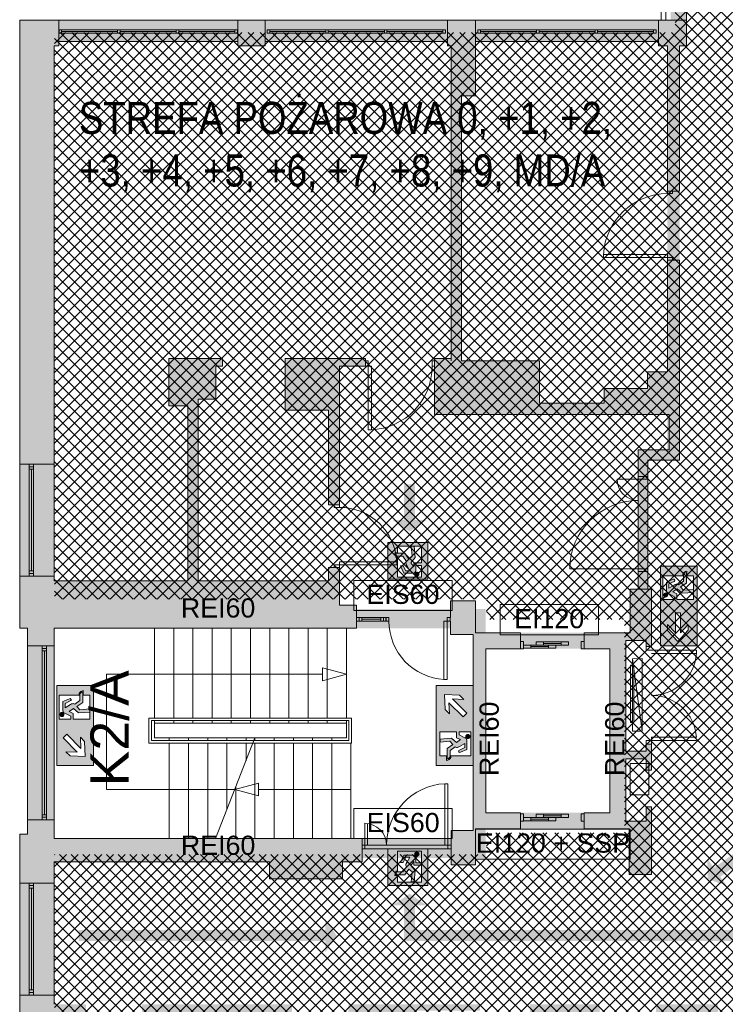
# Paper-space layout 'AP-05 STREFY POŻAROWE I EWAKUACJA - PIETRO 3' of a CAD drawing. Header units: millimetres. Extents: x 0 to 594, y 0 to 450.
# Tile 3 of 12: x 71 to 181, y 201 to 355. Entities that reach past the tile are written whole.
import ezdxf
from ezdxf.xclip import XClip

# ---------------------------------------------------------------- set-up
doc = ezdxf.new("R2010")
doc.units = ezdxf.units.MM
doc.header["$MEASUREMENT"] = 0
doc.header["$XCLIPFRAME"] = 0
for name, color, linetype, lineweight, true_color in [('A_ewakuacja_Nr_pióra__104', 7, 'Continuous', 5, 0x006532), ('A_podkład_Nr_pióra__254', 7, 'Continuous', 5, 0xfdfdfd), ('A_ppoż proj_Nr_pióra__104', 7, 'Continuous', 5, 0x006532), ('A_ppoż proj_Nr_pióra__71', 7, 'Continuous', 5, 0xcbfe65), ('A_ppoż proj_Nr_pióra__82', 7, 'Continuous', 5, 0x329800)]:
    doc.layers.add(name, color=color, linetype=linetype, lineweight=lineweight, true_color=true_color)
for name, color, linetype, lineweight in [('A_ewakuacja_Nr_pióra__4', 94, 'Continuous', 18), ('A_podkład_Nr_pióra__2', 8, 'Continuous', 13), ('A_ppoż proj_Nr_pióra__1', 7, 'Continuous', 20), ('A_ppoż proj_Nr_pióra__4', 94, 'Continuous', 18), ('A_ppoż proj_Nr_pióra__81', 2, 'Continuous', 5)]:
    doc.layers.add(name, color=color, linetype=linetype, lineweight=lineweight)
doc.layers.add('A_podrys', color=7, linetype='Continuous')
doc.styles.add('STYL_AUTOMATYCZNY_1', font='arial.ttf')
doc.styles.add('STYL_AUTOMATYCZNY_2', font='ARIALN.TTF')
doc.linetypes.add('BATTING', pattern='A,0,[1,AP-05 STREFY POŻAROWE I EWAKUACJA - PIETRO 31.Shx,S=4.001,R=0,X=0,Y=0],-4.001,0', length=4.001)

# ---------------------------------------------------------------- blocks, each defined once
blk = doc.blocks.new('Rysunek_1_1', base_point=(-1568.88, -183.16))
at = {"layer": 'A_ewakuacja_Nr_pióra__104', "linetype": 'Continuous', "lineweight": 0, "true_color": 0x004c26}
h = blk.add_hatch(color=118, dxfattribs=at)
h.paths.add_polyline_path([(134.54, 267.68), (134.54, 273.42), (128.3, 273.42), (128.3, 267.68)])
h.paths.add_polyline_path([(132.35, 270.23), (132.35, 269.63), (131.88, 270.26), (132.56, 271.06), (132.43, 272.83), (131.95, 272.83), (132.09, 271.28), (131.56, 270.83), (130.97, 271.74), (129.54, 271.74), (129.66, 271.27), (130.65, 271.27), (131.21, 270.48, 0.230447), (131.17, 269.99), (131.27, 269.81), (131.76, 268.97), (131.09, 268.97), (130.7, 269.79), (130.3, 269.79), (130.81, 268.64), (132.24, 268.64, 0.414214), (132.65, 269.05), (132.65, 269.85), (133.54, 269.85), (133.54, 268.03), (129.83, 268.03), (129.83, 271.15), (129.57, 271.15), (129.39, 271.81), (129.83, 271.81), (129.83, 272.86), (133.54, 272.86), (133.54, 270.23)], flags=0)
h = blk.add_hatch(color=118, dxfattribs=at)
h.paths.add_polyline_path([(176.68, 269.74), (170.94, 269.74), (170.94, 257.25), (176.68, 257.25)])
h.paths.add_polyline_path([(171.29, 264.5), (171.29, 268.21), (174.42, 268.21), (174.42, 268.48, -0.24241), (175.07, 268.95), (175.07, 268.21), (176.12, 268.21), (176.12, 264.5), (173.5, 264.5), (173.5, 265.39), (172.89, 265.69), (173.53, 266.16), (174.33, 265.48), (176.09, 265.61), (176.09, 266.09), (174.54, 265.95), (174.09, 266.48), (175, 267.07), (175, 268.73, 0.304489), (174.53, 268.38), (174.53, 267.39), (173.74, 266.83, 0.230447), (173.25, 266.87), (173.07, 266.77), (172.23, 266.29), (172.23, 266.95), (173.06, 267.34, 1.14772), (172.91, 267.67), (171.9, 267.23), (171.9, 265.8, 0.414214), (172.32, 265.39), (173.11, 264.94), (173.11, 264.5)], flags=0)
h.paths.add_polyline_path([(173.27, 262.45), (174.08, 262.45), (174.08, 259.32), (175.25, 260.61), (175.25, 259.7), (173.65, 257.95), (172.06, 259.69), (172.06, 260.62), (173.27, 259.32)], flags=0)
for points in [[(132.72, 268.17, 1), (132.93, 268.79, 1)], [(171.6, 265.51, 1), (171.89, 264.92, 1)], [(77.18, 246.82, 1), (77.47, 246.23, 1)], [(140.96, 242.8, 1), (140.67, 243.39, 1)], [(132.72, 225.02, 1), (132.93, 224.4, 1)]]:
    blk.add_hatch(color=118, dxfattribs=at).paths.add_polyline_path(points)
h = blk.add_hatch(color=118, dxfattribs=at)
h.paths.add_polyline_path([(82.26, 251.06), (76.52, 251.06), (76.52, 244.81), (82.26, 244.81)])
h.paths.add_polyline_path([(76.87, 245.81), (76.87, 249.53), (80, 249.53), (80, 249.79, -0.24241), (80.66, 250.26), (80.66, 249.53), (81.7, 249.53), (81.7, 245.81), (79.08, 245.81), (79.08, 246.7), (78.48, 247), (79.11, 247.47), (79.91, 246.79), (81.67, 246.92), (81.67, 247.41), (80.13, 247.26), (79.67, 247.79), (80.58, 248.39), (80.58, 250.04, 0.304489), (80.11, 249.69), (80.11, 248.7), (79.33, 248.15, 0.230447), (78.83, 248.19), (78.66, 248.08), (77.81, 247.6), (77.81, 248.26), (78.64, 248.65, 1.14772), (78.49, 248.98), (77.48, 248.54), (77.48, 247.11, 0.414214), (77.9, 246.7), (78.7, 246.25), (78.7, 245.81)], flags=0)
h = blk.add_hatch(color=118, dxfattribs=at)
h.paths.add_polyline_path([(135.88, 251.06), (135.88, 244.81), (141.62, 244.81), (141.62, 251.06)])
h.paths.add_polyline_path([(137.28, 247.29), (137.17, 249.66), (139.53, 249.55), (140.19, 248.89), (138.42, 248.96), (140.63, 246.75), (140.06, 246.18), (137.84, 248.38), (137.92, 246.65)], flags=0)
h = blk.add_hatch(color=118, dxfattribs=at)
h.paths.add_polyline_path([(82.26, 238.56), (82.26, 244.81), (76.52, 244.81), (76.52, 238.56)])
h.paths.add_polyline_path([(80.86, 242.33), (80.96, 239.96), (78.61, 240.07), (77.95, 240.72), (79.72, 240.66), (77.51, 242.87), (78.08, 243.44), (80.29, 241.23), (80.22, 242.97)], flags=0)
h = blk.add_hatch(color=118, dxfattribs=at)
h.paths.add_polyline_path([(135.88, 238.56), (141.62, 238.56), (141.62, 244.81), (135.88, 244.81)])
h.paths.add_polyline_path([(141.27, 243.81), (141.27, 240.09), (138.14, 240.09), (138.14, 239.83, -0.24241), (137.48, 239.35), (137.48, 240.09), (136.43, 240.09), (136.43, 243.8), (139.06, 243.8), (139.06, 242.91), (139.66, 242.61), (139.03, 242.15), (138.23, 242.83), (136.47, 242.7), (136.47, 242.21), (138.01, 242.35), (138.46, 241.83), (137.56, 241.23), (137.56, 239.58, 0.304489), (138.03, 239.93), (138.03, 240.92), (138.81, 241.47, 0.230447), (139.31, 241.43), (139.48, 241.53), (140.33, 242.02), (140.33, 241.36), (139.5, 240.97, 1.14772), (139.65, 240.63), (140.65, 241.08), (140.65, 242.51, 0.414214), (140.24, 242.92), (139.44, 243.36), (139.44, 243.81)], flags=0)
h = blk.add_hatch(color=118, dxfattribs=at)
h.paths.add_polyline_path([(134.54, 225.52), (128.3, 225.52), (128.3, 219.78), (134.54, 219.78)])
h.paths.add_polyline_path([(132.35, 222.96), (133.54, 222.96), (133.54, 220.33), (129.83, 220.33), (129.83, 221.38), (129.39, 221.38), (129.57, 222.04), (129.83, 222.04), (129.83, 225.17), (133.54, 225.17), (133.54, 223.34), (132.65, 223.34), (132.65, 224.14, 0.414214), (132.24, 224.55), (130.81, 224.55), (130.3, 223.4), (130.7, 223.4), (131.09, 224.23), (131.76, 224.23), (131.27, 223.38), (131.17, 223.21, 0.230447), (131.21, 222.71), (130.65, 221.93), (129.66, 221.93), (129.54, 221.46), (130.97, 221.46), (131.56, 222.36), (132.09, 221.91), (131.95, 220.37), (132.43, 220.37), (132.56, 222.13), (131.88, 222.93), (132.35, 223.56)], flags=0)
at = {"layer": 'A_podkład_Nr_pióra__254', "linetype": 'Continuous', "lineweight": 5, "true_color": 0xfdfdfd}
h = blk.add_hatch(color=7, dxfattribs=at)
h.paths.add_polyline_path([(70.72, 260.02), (71.92, 260.02), (71.92, 257.27), (71.92, 227.82), (70.72, 227.82), (70.72, 220.17), (70.72, 132.92), (532.82, 132.92), (539.12, 132.92), (539.12, 201.22), (539.12, 202.27), (539.12, 227.62), (537.92, 227.62), (537.92, 230.07), (537.92, 260.32), (539.12, 260.32), (539.12, 268.17), (539.12, 286.92), (539.12, 355.07), (532.82, 355.07), (504.82, 355.07), (500.42, 355.07), (401.82, 355.07), (372.92, 355.07), (368.32, 355.07), (273.62, 355.07), (269.82, 355.07), (269.42, 355.07), (241.02, 355.07), (236.32, 355.07), (196.02, 355.07), (196.02, 351.77), (203.72, 351.77), (203.72, 351.07), (204.02, 351.07), (204.02, 317.17), (204.02, 301.17), (204.02, 294.37), (204.02, 286.92), (228.52, 286.92), (248.12, 286.92), (284.32, 286.92), (295.62, 286.92), (313.62, 286.92), (335.72, 286.92), (339.42, 286.92), (350.22, 286.92), (361.52, 286.92), (371.62, 286.92), (416.62, 286.92), (427.92, 286.92), (436.12, 286.92), (445.52, 286.92), (456.82, 286.92), (456.82, 288.52), (456.82, 292.82), (456.02, 292.82), (456.02, 288.52), (445.52, 288.52), (445.52, 292.82), (437.72, 292.82), (437.72, 351.07), (438.92, 351.07), (438.92, 351.77), (467.52, 351.77), (467.52, 351.07), (467.82, 351.07), (467.82, 343.27), (468.82, 343.27), (468.82, 301.32), (467.82, 301.32), (467.82, 294.52), (468.82, 294.52), (468.82, 288.52), (467.62, 288.52), (467.62, 286.92), (471.42, 286.92), (471.42, 288.52), (470.62, 288.52), (470.62, 294.52), (471.62, 294.52), (471.62, 301.32), (470.62, 301.32), (470.62, 343.27), (471.62, 343.27), (471.62, 351.07), (471.92, 351.07), (471.92, 351.77), (500.42, 351.77), (500.42, 351.07), (501.82, 351.07), (501.82, 292.72), (493.32, 292.72), (493.32, 288.52), (482.82, 288.52), (482.82, 292.72), (482.02, 292.72), (482.02, 288.52), (482.02, 286.92), (493.32, 286.92), (503.52, 286.92), (520.82, 286.92), (520.82, 288.52), (511.72, 288.52), (511.72, 293.32), (503.52, 293.32), (503.52, 305.22), (511.12, 305.22), (515.82, 305.22), (515.82, 307.92), (514.72, 307.92), (514.72, 306.62), (511.12, 306.62), (511.12, 309.52), (503.52, 309.52), (503.52, 328.67), (507.12, 328.67), (519.12, 328.67), (519.12, 329.67), (507.12, 329.67), (507.12, 333.97), (503.52, 333.97), (503.52, 351.07), (504.82, 351.07), (504.82, 351.77), (532.82, 351.77), (532.82, 286.92), (533.72, 286.92), (533.72, 268.17), (533.72, 264.12), (501.52, 264.12), (501.52, 266.82), (486.22, 266.82), (486.22, 260.32), (501.52, 260.32), (533.72, 260.32), (533.72, 230.07), (533.72, 227.62), (500.82, 227.62), (486.32, 227.62), (486.32, 226.22), (486.12, 226.22), (486.12, 225.62), (486.32, 225.62), (486.32, 221.22), (500.82, 221.22), (500.82, 223.82), (533.72, 223.82), (533.72, 202.27), (533.72, 201.22), (532.82, 201.22), (532.82, 136.22), (504.72, 136.22), (504.72, 136.92), (503.62, 136.92), (503.62, 160.85), (506.67, 160.85), (506.67, 166.74), (503.62, 166.74), (503.62, 178.12), (513.62, 178.12), (514.92, 178.12), (514.96, 178.17), (522.02, 178.17), (522.02, 201.22), (521.17, 201.22), (521.17, 179.22), (515.82, 179.22), (513.62, 179.22), (513.62, 183.22), (503.62, 183.22), (503.62, 195.12), (503.62, 195.22), (510.37, 195.22), (510.37, 201.22), (503.62, 201.22), (493.72, 201.22), (482.42, 201.22), (482.42, 199.62), (482.42, 195.12), (483.22, 195.12), (483.22, 199.62), (493.72, 199.62), (493.72, 195.12), (501.92, 195.12), (501.92, 136.92), (500.12, 136.92), (500.12, 136.22), (471.62, 136.22), (471.62, 136.92), (471.62, 144.72), (470.42, 144.72), (470.42, 186.82), (471.62, 186.82), (471.62, 193.62), (470.32, 193.62), (470.32, 199.62), (471.62, 199.62), (471.62, 201.22), (467.92, 201.22), (467.92, 199.62), (468.62, 199.62), (468.62, 193.62), (467.82, 193.62), (467.82, 186.82), (468.72, 186.82), (468.72, 144.72), (467.82, 144.72), (467.82, 136.92), (467.52, 136.92), (467.52, 136.22), (439.02, 136.22), (439.02, 136.92), (437.72, 136.92), (437.72, 195.42), (445.82, 195.42), (445.82, 199.62), (456.32, 199.62), (456.32, 195.42), (457.12, 195.42), (457.12, 199.62), (457.12, 201.22), (445.82, 201.22), (437.72, 201.22), (427.62, 201.22), (416.32, 201.22), (416.32, 199.62), (416.32, 195.62), (417.12, 195.62), (417.12, 199.62), (427.62, 199.62), (427.62, 195.62), (436.02, 195.62), (436.02, 136.92), (434.52, 136.92), (434.52, 136.22), (406.02, 136.22), (406.02, 136.92), (405.62, 136.92), (405.62, 144.72), (404.62, 144.72), (404.62, 186.82), (405.62, 186.82), (405.62, 193.62), (404.62, 193.62), (404.62, 199.62), (405.52, 199.62), (405.52, 201.22), (401.82, 201.22), (401.82, 199.62), (403.02, 199.62), (403.02, 193.62), (401.82, 193.62), (401.82, 186.82), (403.02, 186.82), (403.02, 175.62), (401.82, 175.62), (401.82, 174.52), (403.02, 174.52), (403.02, 144.72), (401.82, 144.72), (401.82, 136.92), (401.42, 136.92), (401.42, 136.22), (373.02, 136.22), (373.02, 136.92), (371.42, 136.92), (371.42, 174.52), (379.72, 174.52), (379.72, 175.62), (371.42, 175.62), (371.42, 194.82), (389.82, 194.82), (389.82, 175.62), (389.52, 175.62), (389.52, 174.52), (391.02, 174.52), (391.02, 175.62), (391.02, 194.82), (391.02, 201.22), (371.42, 201.22), (362.12, 201.22), (350.82, 201.22), (350.82, 199.62), (350.82, 195.32), (351.62, 195.32), (351.62, 199.62), (362.12, 199.62), (362.12, 195.32), (369.82, 195.32), (369.82, 136.92), (368.72, 136.92), (368.72, 136.22), (340.22, 136.22), (340.22, 136.92), (339.82, 136.92), (339.82, 144.72), (339.32, 144.72), (339.32, 186.82), (339.82, 186.82), (339.82, 193.62), (338.72, 193.62), (338.72, 199.62), (340.02, 199.62), (340.02, 201.22), (336.02, 201.22), (336.02, 199.62), (336.92, 199.62), (336.92, 193.62), (335.92, 193.62), (335.92, 186.82), (336.42, 186.82), (336.42, 144.72), (335.92, 144.72), (335.92, 136.92), (335.62, 136.92), (335.62, 136.22), (307.12, 136.22), (307.12, 136.92), (305.92, 136.92), (305.92, 195.12), (313.92, 195.12), (313.92, 199.62), (324.42, 199.62), (324.42, 195.12), (325.22, 195.12), (325.22, 199.62), (325.22, 201.22), (313.92, 201.22), (295.42, 201.22), (284.12, 201.22), (284.12, 199.62), (284.12, 195.12), (284.92, 195.12), (284.92, 199.62), (295.42, 199.62), (295.42, 195.12), (304.12, 195.12), (304.12, 136.92), (302.72, 136.92), (302.72, 136.22), (274.22, 136.22), (274.22, 136.92), (273.62, 136.92), (273.62, 144.72), (273.12, 144.72), (273.12, 186.82), (273.62, 186.82), (273.62, 193.62), (273.12, 193.62), (273.12, 199.62), (273.32, 199.62), (273.32, 201.22), (269.82, 201.22), (269.82, 199.62), (270.22, 199.62), (270.22, 193.62), (269.82, 193.62), (269.82, 186.82), (270.22, 186.82), (270.22, 144.72), (269.82, 144.72), (269.82, 136.92), (269.82, 136.22), (241.32, 136.22), (241.32, 136.92), (240.22, 136.92), (240.22, 195.42), (247.72, 195.42), (247.72, 199.62), (258.22, 199.62), (258.22, 195.42), (259.02, 195.42), (259.02, 199.62), (259.02, 201.22), (247.72, 201.22), (236.42, 201.22), (236.42, 195.42), (238.62, 195.42), (238.62, 136.92), (236.62, 136.92), (236.62, 136.22), (207.92, 136.22), (207.92, 136.92), (207.82, 136.92), (207.82, 144.72), (205.52, 144.72), (205.52, 186.82), (207.92, 186.82), (207.92, 195.42), (216.82, 195.42), (216.82, 201.22), (216.32, 201.22), (215.72, 201.22), (201.17, 201.22), (188.72, 201.22), (188.72, 199.62), (188.72, 194.41), (189.82, 194.41), (189.82, 199.62), (201.17, 199.62), (201.17, 195.42), (203.92, 195.42), (203.92, 186.82), (203.92, 182.22), (189.82, 182.22), (189.82, 186.61), (188.72, 186.61), (188.72, 182.22), (188.72, 181.12), (203.92, 181.12), (203.92, 144.72), (203.92, 136.92), (203.62, 136.92), (203.62, 136.22), (175.32, 136.22), (175.32, 136.92), (174.12, 136.92), (174.12, 181.12), (179.92, 181.12), (179.92, 182.22), (174.12, 182.22), (174.12, 199.62), (179.92, 199.62), (179.92, 201.22), (170.22, 201.22), (170.22, 199.62), (172.42, 199.62), (172.42, 136.92), (170.92, 136.92), (170.92, 136.22), (142.32, 136.22), (142.32, 136.92), (142.02, 136.92), (142.02, 144.72), (141.02, 144.72), (141.02, 181.52), (149.22, 181.52), (149.22, 178.22), (161.32, 178.22), (161.32, 195.42), (161.32, 199.62), (161.42, 199.62), (161.42, 201.22), (161.32, 201.22), (150.52, 201.22), (150.52, 195.42), (159.72, 195.42), (159.72, 183.12), (149.22, 183.12), (141.02, 183.12), (141.02, 183.92), (141.02, 186.82), (141.92, 186.82), (141.92, 193.62), (138.12, 193.62), (138.12, 190.62), (128.22, 190.62), (128.22, 196.22), (128.22, 196.92), (132.52, 196.92), (132.52, 200.22), (142.72, 200.22), (142.72, 201.22), (132.52, 201.22), (128.22, 201.22), (122.12, 201.22), (122.12, 196.22), (127.02, 196.22), (127.02, 190.62), (122.12, 190.62), (122.12, 183.92), (138.12, 183.92), (139.22, 183.92), (139.22, 144.72), (138.22, 144.72), (138.22, 136.92), (137.92, 136.92), (137.92, 136.22), (109.42, 136.22), (109.42, 136.92), (105.02, 136.92), (105.02, 136.22), (76.12, 136.22), (76.12, 165.42), (101.62, 165.42), (101.62, 195.52), (106.62, 195.52), (106.62, 199.62), (113.32, 199.62), (113.32, 201.22), (106.62, 201.22), (95.62, 201.22), (89.87, 201.22), (89.87, 199.62), (95.62, 199.62), (95.62, 195.52), (100.02, 195.52), (100.02, 166.62), (76.12, 166.62), (76.12, 199.62), (81.07, 199.62), (81.07, 201.22), (76.12, 201.22), (76.12, 220.17), (76.12, 223.52), (109.81, 223.52), (109.81, 220.82), (121.21, 220.82), (121.21, 223.52), (124.3, 223.52), (124.3, 227.12), (121.21, 227.12), (109.81, 227.12), (76.12, 227.12), (76.12, 227.82), (76.12, 257.27), (76.12, 260.02), (120.72, 260.02), (123.42, 260.02), (123.42, 263.62), (120.72, 263.62), (120.72, 267.42), (120.72, 269.52), (119.02, 269.52), (119.02, 267.42), (98.62, 267.42), (98.62, 294.82), (98.62, 295.82), (101.42, 295.82), (101.42, 301.02), (102.42, 301.02), (102.42, 302.22), (101.42, 302.22), (98.62, 302.22), (94.02, 302.22), (94.02, 294.82), (97.02, 294.82), (97.02, 267.42), (76.12, 267.42), (76.12, 285.67), (76.12, 351.07), (76.82, 351.07), (76.82, 351.77), (104.82, 351.77), (104.82, 351.07), (109.12, 351.07), (109.12, 351.77), (137.62, 351.77), (137.62, 351.07), (138.22, 351.07), (138.22, 343.27), (138.22, 302.22), (135.62, 302.22), (135.62, 293.42), (138.22, 293.42), (152.02, 293.42), (162.12, 293.42), (168.92, 293.42), (172.32, 293.42), (172.32, 287.92), (168.97, 287.92), (168.97, 286.32), (173.92, 286.32), (173.92, 293.42), (173.92, 317.57), (172.02, 317.57), (172.02, 300.12), (168.92, 300.12), (168.92, 297.52), (162.12, 297.52), (162.12, 295.22), (152.02, 295.22), (152.02, 301.82), (139.82, 301.82), (139.82, 343.27), (142.02, 343.27), (142.02, 351.77), (170.62, 351.77), (170.62, 351.07), (172.02, 351.07), (172.02, 328.37), (173.92, 328.37), (173.92, 351.07), (175.02, 351.07), (175.02, 355.07), (175.02, 356.17), (175.02, 357.77), (175.02, 364.12), (175.02, 368.36), (175.02, 382.62), (175.02, 383.07), (175.02, 383.87), (175.02, 389.62), (175.02, 396.67), (173.77, 396.67), (172.52, 396.67), (172.52, 390.87), (144.52, 390.87), (144.52, 413.87), (169.02, 413.87), (172.52, 413.87), (172.52, 412.37), (172.52, 411.57), (172.62, 411.57), (172.62, 410.47), (173.12, 410.47), (173.77, 410.47), (175.02, 410.47), (175.02, 412.37), (175.02, 415.12), (175.02, 418.17), (175.02, 419.77), (173.77, 419.77), (173.12, 419.77), (172.62, 419.77), (172.62, 418.97), (173.12, 418.97), (173.12, 418.17), (172.52, 418.17), (172.52, 416.37), (169.02, 416.37), (144.52, 416.37), (144.52, 439.37), (168.62, 439.37), (172.22, 439.37), (172.62, 439.37), (172.62, 433.57), (173.12, 433.57), (173.77, 433.57), (175.02, 433.57), (175.02, 439.37), (175.02, 440.62), (175.02, 441.87), (175.02, 443.37), (173.77, 443.37), (173.12, 443.37), (173.12, 442.57), (172.62, 442.57), (172.52, 442.57), (172.52, 441.87), (172.22, 441.87), (168.62, 441.87), (143.27, 441.87), (142.02, 441.87), (142.02, 440.62), (142.02, 415.12), (142.02, 389.62), (142.02, 382.62), (142.02, 381.37), (143.27, 381.37), (169.02, 381.37), (172.52, 381.37), (172.52, 372.08), (172.52, 368.36), (172.52, 364.12), (172.52, 356.17), (172.52, 355.07), (170.62, 355.07), (76.82, 355.07), (70.72, 355.07), (70.72, 285.67)])
h.paths.add_polyline_path([(144.52, 388.37), (172.52, 388.37), (172.52, 383.87), (169.02, 383.87), (144.52, 383.87)], flags=0)
h.paths.add_polyline_path([(228.52, 288.52), (206.02, 288.52), (206.02, 294.37), (208.02, 294.37), (208.02, 301.17), (208.02, 309.57), (238.62, 309.57), (238.62, 293.02), (228.52, 293.02)], flags=0)
h.paths.add_polyline_path([(208.02, 351.77), (236.32, 351.77), (236.32, 351.07), (241.02, 351.07), (241.02, 351.77), (269.42, 351.77), (269.42, 351.07), (269.82, 351.07), (269.82, 343.27), (270.52, 343.27), (270.52, 311.27), (267.52, 311.27), (261.52, 311.27), (254.32, 311.27), (254.32, 309.57), (257.12, 309.57), (257.12, 300.52), (258.32, 300.52), (258.32, 309.57), (261.52, 309.57), (267.52, 309.57), (270.52, 309.57), (270.52, 301.32), (269.82, 301.32), (269.82, 294.52), (270.82, 294.52), (270.82, 288.52), (258.32, 288.52), (258.32, 290.52), (257.12, 290.52), (257.12, 288.52), (248.12, 288.52), (248.12, 293.02), (240.22, 293.02), (240.22, 309.57), (244.32, 309.57), (244.32, 311.27), (208.02, 311.27), (208.02, 317.17), (208.02, 351.07)], flags=0)
h.paths.add_polyline_path([(272.62, 288.52), (272.62, 294.52), (273.62, 294.52), (273.62, 301.32), (273.22, 301.32), (273.22, 343.27), (273.62, 343.27), (273.62, 351.07), (273.92, 351.07), (273.92, 351.77), (302.82, 351.77), (302.82, 351.07), (304.32, 351.07), (304.32, 293.02), (295.62, 293.02), (295.62, 288.52), (285.12, 288.52), (285.12, 293.02), (284.32, 293.02), (284.32, 288.52)], flags=0)
h.paths.add_polyline_path([(306.12, 293.02), (306.12, 351.07), (307.32, 351.07), (307.32, 351.77), (335.82, 351.77), (335.82, 351.07), (335.82, 343.27), (336.32, 343.27), (336.32, 301.32), (335.82, 301.32), (335.82, 294.52), (337.01, 294.52), (337.01, 288.52), (335.72, 288.52), (324.92, 288.52), (324.92, 293.02), (324.12, 293.02), (324.12, 288.52), (313.62, 288.52), (313.62, 293.02)], flags=0)
h.paths.add_polyline_path([(338.71, 288.52), (338.71, 294.52), (339.62, 294.52), (339.62, 301.32), (339.12, 301.32), (339.12, 343.27), (339.62, 343.27), (339.62, 351.07), (340.12, 351.07), (340.12, 351.77), (368.32, 351.77), (368.32, 351.07), (369.92, 351.07), (369.92, 337.77), (369.92, 293.02), (361.52, 293.02), (361.52, 288.52), (351.02, 288.52), (351.02, 293.02), (350.22, 293.02), (350.22, 288.52), (339.42, 288.52)], flags=0)
h.paths.add_polyline_path([(401.82, 288.52), (371.62, 288.52), (371.62, 337.77), (372.92, 337.77), (372.92, 339.77), (400.97, 339.77), (401.82, 339.77), (401.82, 339.37), (401.82, 301.32), (401.82, 294.52)], flags=0)
h.paths.add_polyline_path([(405.82, 301.32), (403.62, 301.32), (403.62, 339.37), (405.82, 339.37), (405.82, 351.07), (406.52, 351.07), (406.52, 351.77), (435.22, 351.77), (435.22, 351.07), (436.12, 351.07), (436.12, 292.82), (436.12, 292.42), (427.92, 292.42), (427.92, 288.52), (417.42, 288.52), (417.42, 292.42), (416.62, 292.42), (416.62, 288.52), (403.62, 288.52), (403.62, 294.52), (405.82, 294.52)], flags=0)
for points in [[(112.22, 294.12), (119.02, 294.12), (119.02, 279.32), (120.72, 279.32), (120.72, 301.02), (124.82, 301.02), (124.82, 302.22), (120.72, 302.22), (112.22, 302.22)], [(159.02, 259.32), (159.02, 256.82), (163.02, 256.82), (163.02, 231.17), (159.02, 231.17), (159.02, 228.67), (165.52, 228.67), (166.02, 228.67), (166.02, 221.52), (169.52, 221.52), (169.52, 229.87), (169.52, 232.12), (168.72, 232.12), (168.72, 229.87), (165.52, 229.87), (165.52, 239.62), (168.72, 239.62), (168.72, 237.82), (169.52, 237.82), (169.52, 241.87), (168.72, 241.87), (168.72, 240.82), (165.52, 240.82), (165.52, 258.12), (168.72, 258.12), (168.72, 257.17), (169.52, 257.17), (169.52, 258.12), (169.52, 266.12), (166.22, 266.12), (166.22, 259.32), (165.52, 259.32)], [(138.12, 261.72), (138.07, 261.72), (138.07, 261.12), (138.12, 261.12), (138.12, 259.02), (141.62, 259.02), (141.62, 256.82), (141.62, 228.67), (141.62, 228.42), (138.22, 228.42), (138.22, 226.12), (138.2, 226.12), (138.2, 225.52), (138.22, 225.52), (138.22, 223.02), (142.02, 223.02), (142.02, 228.42), (142.02, 228.67), (149.02, 228.67), (149.02, 231.17), (143.62, 231.17), (143.62, 256.82), (143.62, 259.32), (142.02, 259.32), (142.02, 264.32), (138.12, 264.32)], [(149.02, 256.82), (149.02, 259.32), (143.62, 259.32), (143.62, 256.82)]]:
    blk.add_hatch(color=7, dxfattribs=at).paths.add_polyline_path(points)
at = {"layer": 'A_ppoż proj_Nr_pióra__104', "linetype": 'Continuous', "lineweight": 5, "true_color": 0x006532}
for points in [[(129.08, 276.92), (131.7, 275.11), (134.32, 276.92), (132.55, 276.92), (132.55, 280.82), (132.55, 282.52), (130.85, 282.52), (130.85, 280.82), (130.85, 276.92)], [(190.31, 228.38), (189.32, 229.76), (179.29, 222.55), (178.26, 223.99), (178.32, 220.81), (181.32, 219.74), (180.29, 221.17)], [(129.08, 216.72), (130.85, 216.72), (130.85, 212.82), (130.85, 211.12), (182.87, 211.12), (182.87, 212.82), (132.55, 212.82), (132.55, 216.72), (134.32, 216.72), (131.7, 218.52)], [(79.95, 211.12), (118.51, 211.12), (118.51, 209.35), (120.31, 211.97), (118.51, 214.58), (118.51, 212.82), (79.95, 212.82)], [(180.02, 211.12), (198.32, 211.12), (198.32, 209.35), (200.13, 211.97), (198.32, 214.58), (198.32, 212.82), (180.02, 212.82)]]:
    blk.add_hatch(color=128, dxfattribs=at).paths.add_polyline_path(points)
at = {"layer": 'A_ppoż proj_Nr_pióra__4', "linetype": 'Continuous', "lineweight": 0, "true_color": 0x002000}
for points in [[(70.72, 260.02), (143.62, 260.02), (143.62, 263.02), (70.72, 263.02)], [(141.62, 260.02), (141.62, 224.12), (143.62, 224.12), (143.62, 260.02)], [(143.62, 259.32), (143.62, 256.82), (163.02, 256.82), (163.02, 259.32)], [(163.02, 228.67), (165.52, 228.67), (165.52, 259.32), (163.02, 259.32)], [(143.62, 228.67), (163.02, 228.67), (163.02, 231.17), (143.62, 231.17)], [(70.72, 224.12), (141.62, 224.12), (141.62, 227.12), (70.72, 227.12)]]:
    blk.add_hatch(color=98, dxfattribs=at).paths.add_polyline_path(points)
at = {"layer": 'A_ppoż proj_Nr_pióra__71', "linetype": 'Continuous', "lineweight": 5, "true_color": 0xcbfe65}
h = blk.add_hatch(dxfattribs=at)
h.set_pattern_fill('bloczki_betonowe_0001', color=71, style=0, pattern_type=2)
h.set_pattern_definition([(45, (-1568.8778, -183.1554), (-0.9192388, 0.9192388), []), (135, (-1568.8778, -183.1554), (0.9192388, 0.9192388), [])])
h.paths.add_polyline_path([(76.18, 224.62), (76.18, 136.19), (204.68, 136.19), (204.68, 201.22), (215.42, 201.22), (215.42, 264.97), (204.02, 264.97), (204.02, 355.07), (209.77, 355.07), (209.77, 439.37), (173.23, 439.37), (173.23, 353.19), (76.18, 353.19), (76.18, 264.56), (143.73, 264.56), (143.73, 261.41), (165.33, 261.41), (165.33, 228.04), (143.73, 228.04), (143.73, 224.62)])
at = {"layer": 'A_ppoż proj_Nr_pióra__81', "linetype": 'Continuous', "lineweight": 0, "true_color": 0x3f3f00}
for points in [[(173.92, 355.07), (172.02, 355.07), (172.02, 286.32), (173.92, 286.32)], [(168.97, 287.92), (167.47, 287.92), (167.47, 258.12), (168.97, 258.12)], [(168.97, 287.92), (168.97, 286.32), (172.02, 286.32), (172.02, 287.92)], [(168.92, 258.12), (168.92, 259.32), (165.52, 259.32), (165.52, 258.12)]]:
    blk.add_hatch(color=48, dxfattribs=at).paths.add_polyline_path(points)
at = {"layer": 'A_ewakuacja_Nr_pióra__4', "color": 94, "linetype": 'Continuous', "lineweight": 18, "flags": 128}
for points in [[(134.54, 273.42), (128.3, 273.42), (128.3, 267.68), (134.54, 267.68)], [(134.54, 267.68), (134.54, 273.42)], [(76.52, 244.81), (76.52, 251.06), (82.26, 251.06), (82.26, 244.81)], [(135.88, 244.81), (135.88, 251.06), (141.62, 251.06), (141.62, 244.81)], [(82.26, 244.81), (82.26, 238.56), (76.52, 238.56), (76.52, 244.81)], [(141.62, 244.81), (141.62, 238.56), (135.88, 238.56), (135.88, 244.81)], [(134.54, 219.78), (128.3, 219.78), (128.3, 225.52), (134.54, 225.52)], [(134.54, 225.52), (134.54, 219.78)]]:
    blk.add_lwpolyline(points, dxfattribs=at)
for points in [[(133.54, 272.86), (133.54, 270.23), (132.35, 270.23), (132.35, 269.63), (131.88, 270.26), (132.56, 271.06), (132.43, 272.83), (131.95, 272.83), (132.09, 271.28), (131.56, 270.83), (130.97, 271.74), (129.54, 271.74), (129.66, 271.27), (130.65, 271.27), (131.21, 270.48, 0.230447), (131.17, 269.99), (131.27, 269.81), (131.76, 268.97), (131.09, 268.97), (130.7, 269.79), (130.3, 269.79), (130.81, 268.64), (132.24, 268.64, 0.414214), (132.65, 269.05), (132.65, 269.85), (133.54, 269.85), (133.54, 268.03), (129.83, 268.03), (129.83, 271.15), (129.57, 271.15), (129.39, 271.81), (129.83, 271.81), (129.83, 272.86)], [(176.12, 264.5), (173.5, 264.5), (173.5, 265.39), (172.89, 265.69), (173.53, 266.16), (174.33, 265.48), (176.09, 265.61), (176.09, 266.09), (174.54, 265.95), (174.09, 266.48), (175, 267.07), (175, 268.73, 0.304489), (174.53, 268.38), (174.53, 267.39), (173.74, 266.83, 0.230447), (173.25, 266.87), (173.07, 266.77), (172.23, 266.29), (172.23, 266.95), (173.06, 267.34, 1.14772), (172.91, 267.67), (171.9, 267.23), (171.9, 265.8, 0.414214), (172.32, 265.39), (173.11, 264.94), (173.11, 264.5), (171.29, 264.5), (171.29, 268.21), (174.42, 268.21), (174.42, 268.48, -0.24241), (175.07, 268.95), (175.07, 268.21), (176.12, 268.21)], [(81.7, 245.81), (79.08, 245.81), (79.08, 246.7), (78.48, 247), (79.11, 247.47), (79.91, 246.79), (81.67, 246.92), (81.67, 247.41), (80.13, 247.26), (79.67, 247.79), (80.58, 248.39), (80.58, 250.04, 0.304489), (80.11, 249.69), (80.11, 248.7), (79.33, 248.15, 0.230447), (78.83, 248.19), (78.66, 248.08), (77.81, 247.6), (77.81, 248.26), (78.64, 248.65, 1.14772), (78.49, 248.98), (77.48, 248.54), (77.48, 247.11, 0.414214), (77.9, 246.7), (78.7, 246.25), (78.7, 245.81), (76.87, 245.81), (76.87, 249.53), (80, 249.53), (80, 249.79, -0.24241), (80.66, 250.26), (80.66, 249.53), (81.7, 249.53)], [(136.43, 243.8), (139.06, 243.8), (139.06, 242.91), (139.66, 242.61), (139.03, 242.15), (138.23, 242.83), (136.47, 242.7), (136.47, 242.21), (138.01, 242.35), (138.46, 241.83), (137.56, 241.23), (137.56, 239.58, 0.304489), (138.03, 239.93), (138.03, 240.92), (138.81, 241.47, 0.230447), (139.31, 241.43), (139.48, 241.53), (140.33, 242.02), (140.33, 241.36), (139.5, 240.97, 1.14772), (139.65, 240.63), (140.65, 241.08), (140.65, 242.51, 0.414214), (140.24, 242.92), (139.44, 243.36), (139.44, 243.81), (141.27, 243.81), (141.27, 240.09), (138.14, 240.09), (138.14, 239.83, -0.24241), (137.48, 239.35), (137.48, 240.09), (136.43, 240.09)], [(133.54, 220.33), (133.54, 222.96), (132.35, 222.96), (132.35, 223.56), (131.88, 222.93), (132.56, 222.13), (132.43, 220.37), (131.95, 220.37), (132.09, 221.91), (131.56, 222.36), (130.97, 221.46), (129.54, 221.46), (129.66, 221.93), (130.65, 221.93), (131.21, 222.71, -0.230447), (131.17, 223.21), (131.27, 223.38), (131.76, 224.23), (131.09, 224.23), (130.7, 223.4), (130.3, 223.4), (130.81, 224.55), (132.24, 224.55, -0.414214), (132.65, 224.14), (132.65, 223.34), (133.54, 223.34), (133.54, 225.17), (129.83, 225.17), (129.83, 222.04), (129.57, 222.04), (129.39, 221.38), (129.83, 221.38), (129.83, 220.33)]]:
    blk.add_lwpolyline(points, format="xyb", close=True, dxfattribs=at)
for points in [[(170.94, 257.25), (170.94, 269.74), (176.68, 269.74), (176.68, 257.25)], [(174.08, 262.45), (173.27, 262.45), (173.27, 259.32), (172.06, 260.62), (172.06, 259.69), (173.65, 257.95), (175.25, 259.7), (175.25, 260.61), (174.08, 259.32)], [(140.06, 246.18), (140.63, 246.75), (138.42, 248.96), (140.19, 248.89), (139.53, 249.55), (137.17, 249.66), (137.28, 247.29), (137.92, 246.65), (137.84, 248.38)], [(78.08, 243.44), (77.51, 242.87), (79.72, 240.66), (77.95, 240.72), (78.61, 240.07), (80.96, 239.96), (80.86, 242.33), (80.22, 242.97), (80.29, 241.23)]]:
    blk.add_lwpolyline(points, close=True, dxfattribs=at)
at = {"layer": 'A_ewakuacja_Nr_pióra__4', "color": 94, "linetype": 'Continuous', "lineweight": 18}
for centre in [(132.83, 268.48), (171.74, 265.21), (77.33, 246.53), (140.81, 243.09), (132.83, 224.71)]:
    blk.add_circle(centre, 0.328, dxfattribs=at)
at = {"layer": 'A_podkład_Nr_pióra__2', "color": 8, "linetype": 'Continuous', "lineweight": 13}
for p, q in [((175.02, 396.67), (175.02, 355.07)), ((171.02, 356.67), (171.02, 355.07)), ((70.72, 355.07), (70.72, 260.02)), ((175.02, 355.07), (70.72, 355.07)), ((76.82, 351.07), (76.82, 355.07)), ((104.82, 355.07), (104.82, 351.07)), ((109.12, 351.07), (109.12, 355.07)), ((137.62, 355.07), (137.62, 351.07)), ((142.02, 343.27), (142.02, 355.07)), ((170.62, 355.07), (170.62, 351.07)), ((175.02, 351.07), (175.02, 355.07)), ((104.77, 353.57), (76.87, 353.57)), ((76.87, 353.57), (76.87, 353.07)), ((76.87, 353.07), (104.77, 353.07)), ((77.27, 353.57), (77.27, 353.07)), ((77.27, 353.32), (86.04, 353.32)), ((86.04, 353.57), (86.04, 353.07)), ((86.44, 353.57), (86.44, 353.07)), ((86.44, 353.32), (95.2, 353.32)), ((95.2, 353.57), (95.2, 353.07)), ((95.6, 353.57), (95.6, 353.07)), ((95.6, 353.32), (104.37, 353.32)), ((104.37, 353.57), (104.37, 353.07)), ((104.77, 353.07), (104.77, 353.57)), ((137.32, 353.57), (109.42, 353.57)), ((109.42, 353.57), (109.42, 353.07)), ((109.42, 353.07), (137.32, 353.07)), ((109.82, 353.57), (109.82, 353.07)), ((109.82, 353.32), (118.59, 353.32)), ((118.59, 353.57), (118.59, 353.07)), ((118.99, 353.57), (118.99, 353.07)), ((118.99, 353.32), (127.75, 353.32)), ((127.75, 353.57), (127.75, 353.07)), ((128.15, 353.57), (128.15, 353.07)), ((128.15, 353.32), (136.92, 353.32)), ((136.92, 353.57), (136.92, 353.07)), ((137.32, 353.07), (137.32, 353.57)), ((170.27, 353.57), (142.37, 353.57)), ((142.37, 353.57), (142.37, 353.07)), ((142.37, 353.07), (170.27, 353.07)), ((142.77, 353.57), (142.77, 353.07)), ((142.77, 353.32), (151.54, 353.32)), ((151.54, 353.57), (151.54, 353.07)), ((151.94, 353.57), (151.94, 353.07)), ((151.94, 353.32), (160.7, 353.32)), ((160.7, 353.57), (160.7, 353.07)), ((161.1, 353.57), (161.1, 353.07)), ((161.1, 353.32), (169.87, 353.32)), ((169.87, 353.57), (169.87, 353.07)), ((170.27, 353.07), (170.27, 353.57)), ((76.12, 351.07), (76.82, 351.07)), ((76.12, 267.42), (76.12, 351.07)), ((76.82, 351.77), (104.82, 351.77)), ((104.82, 351.07), (109.12, 351.07)), ((109.12, 351.77), (137.62, 351.77)), ((137.62, 351.07), (138.22, 351.07)), ((138.22, 351.07), (138.22, 301.82)), ((142.02, 351.77), (170.62, 351.77)), ((170.62, 351.07), (172.02, 351.07)), ((172.02, 351.07), (172.02, 327.97)), ((173.92, 351.07), (175.02, 351.07)), ((173.92, 328.37), (173.92, 351.07)), ((139.82, 301.82), (139.82, 343.27)), ((139.82, 343.27), (142.02, 343.27)), ((173.92, 328.37), (172.02, 328.37)), ((172.02, 327.97), (172.82, 327.97)), ((172.82, 327.97), (172.82, 328.37)), ((162.02, 317.97), (162.02, 318.47)), ((172.02, 318.47), (162.02, 318.47)), ((162.02, 317.97), (172.82, 317.97)), ((172.02, 300.12), (172.02, 318.47)), ((173.92, 317.57), (172.02, 317.57)), ((172.82, 317.97), (172.82, 317.57)), ((173.92, 286.32), (173.92, 317.57)), ((102.42, 302.22), (94.02, 302.22)), ((94.02, 302.22), (94.02, 294.82)), ((102.42, 302.22), (102.42, 301.02)), ((124.82, 302.22), (112.22, 302.22)), ((112.22, 302.22), (112.22, 294.12)), ((124.82, 302.22), (124.82, 301.02)), ((125.22, 301.82), (124.82, 301.82)), ((125.22, 291.02), (125.22, 301.82)), ((135.22, 301.02), (135.22, 301.82)), ((135.22, 301.82), (135.62, 301.82)), ((138.22, 302.22), (135.62, 302.22)), ((135.62, 302.22), (135.62, 293.42)), ((152.02, 301.82), (139.82, 301.82)), ((152.02, 295.22), (152.02, 301.82)), ((101.42, 295.82), (101.42, 301.02)), ((101.42, 301.02), (102.42, 301.02)), ((120.72, 301.02), (125.72, 301.02)), ((120.72, 278.92), (120.72, 301.02)), ((125.72, 301.02), (125.72, 291.02)), ((135.62, 301.02), (135.22, 301.02)), ((172.02, 300.12), (168.92, 300.12)), ((168.92, 300.12), (168.92, 297.52)), ((168.92, 297.52), (162.12, 297.52)), ((162.12, 297.52), (162.12, 295.22)), ((98.62, 295.82), (101.42, 295.82)), ((98.62, 267.42), (98.62, 295.82)), ((94.02, 294.82), (97.02, 294.82)), ((97.02, 294.82), (97.02, 267.42)), ((112.22, 294.12), (119.02, 294.12)), ((119.02, 294.12), (119.02, 279.32)), ((162.12, 295.22), (152.02, 295.22)), ((135.62, 293.42), (172.32, 293.42)), ((172.32, 293.42), (172.32, 287.92)), ((125.22, 291.02), (125.72, 291.02)), ((167.47, 266.1), (167.47, 287.92)), ((172.32, 287.92), (167.47, 287.92)), ((76.12, 285.67), (70.72, 285.67)), ((72.22, 268.17), (72.22, 285.67)), ((72.22, 285.27), (72.9, 285.27)), ((72.9, 284.87), (72.22, 284.87)), ((72.56, 284.87), (72.56, 268.97)), ((72.9, 285.67), (72.9, 268.17)), ((168.92, 286.32), (173.92, 286.32)), ((168.97, 266.1), (168.97, 286.32)), ((167.47, 283.32), (164.14, 283.32)), ((168.97, 283.72), (167.47, 283.72)), ((168.97, 283.32), (167.47, 283.32)), ((120.72, 279.32), (119.02, 279.32)), ((119.92, 278.92), (119.92, 279.32)), ((120.72, 278.92), (119.92, 278.92)), ((120.72, 269.52), (119.02, 269.52)), ((119.02, 269.52), (119.02, 267.42)), ((129.72, 269.92), (119.92, 269.92)), ((119.92, 269.92), (119.92, 269.52)), ((120.72, 270.42), (129.72, 270.42)), ((120.72, 270.42), (120.72, 263.62)), ((129.72, 269.92), (129.72, 270.42)), ((76.12, 268.17), (70.72, 268.17)), ((72.9, 268.97), (72.22, 268.97)), ((72.22, 268.57), (72.9, 268.57)), ((167.47, 269.29), (156.77, 269.29)), ((168.97, 269.29), (167.47, 269.29)), ((168.97, 268.89), (167.47, 268.89)), ((97.02, 267.42), (76.12, 267.42)), ((119.02, 267.42), (98.62, 267.42)), ((166.22, 266.12), (166.22, 259.32)), ((169.52, 266.12), (166.22, 266.12)), ((169.52, 266.12), (169.52, 257.17)), ((123.42, 263.62), (120.72, 263.62)), ((123.42, 260.02), (123.42, 263.62)), ((138.12, 264.32), (138.12, 261.72)), ((142.02, 264.32), (138.12, 264.32)), ((142.02, 259.32), (142.02, 264.32)), ((128.47, 261.72), (123.42, 261.72)), ((123.82, 261.12), (123.82, 261.72)), ((124.22, 261.72), (124.22, 261.12)), ((127.22, 261.72), (127.22, 261.12)), ((127.62, 261.12), (127.62, 261.72)), ((127.97, 261.72), (127.97, 261.12)), ((128.02, 261.12), (128.02, 261.72)), ((128.47, 261.12), (128.47, 261.72)), ((138.12, 261.72), (137.57, 261.72)), ((137.57, 252.02), (137.57, 261.72)), ((138.07, 261.72), (138.07, 261.12)), ((123.42, 261.12), (128.47, 261.12)), ((127.22, 261.42), (124.22, 261.42)), ((138.12, 261.12), (137.07, 261.12)), ((137.07, 261.12), (137.07, 252.02)), ((138.12, 261.12), (138.12, 259.02)), ((70.72, 260.02), (71.92, 260.02)), ((71.92, 260.02), (71.92, 227.82)), ((76.12, 260.02), (123.42, 260.02)), ((76.12, 227.12), (76.12, 260.02)), ((91.82, 260.02), (91.82, 245.97)), ((94.82, 260.02), (94.82, 245.97)), ((97.82, 260.02), (97.82, 245.97)), ((100.82, 260.02), (100.82, 245.97)), ((103.82, 260.02), (103.82, 245.97)), ((106.82, 260.02), (106.82, 245.97)), ((109.82, 260.02), (109.82, 245.97)), ((112.82, 260.02), (112.82, 245.97)), ((115.82, 260.02), (115.82, 245.97)), ((118.82, 260.02), (118.82, 245.97)), ((121.82, 260.02), (121.82, 245.97)), ((138.12, 259.02), (141.62, 259.02)), ((141.62, 259.02), (141.62, 228.42)), ((149.02, 259.32), (142.02, 259.32)), ((149.02, 259.32), (149.02, 256.82)), ((159.02, 259.32), (159.02, 256.82)), ((166.22, 259.32), (159.02, 259.32)), ((76.12, 257.27), (71.92, 257.27)), ((74.24, 230.07), (74.24, 257.27)), ((74.92, 257.27), (74.92, 230.07)), ((149.53, 257.96), (149.02, 257.96)), ((149.53, 256.82), (149.53, 257.96)), ((156.55, 257.39), (149.53, 257.39)), ((150.67, 256.88), (150.67, 257.39)), ((150.67, 257.14), (153.45, 257.14)), ((156.55, 257.9), (151.49, 257.9)), ((151.49, 257.9), (151.49, 257.39)), ((152.63, 257.39), (152.63, 257.9)), ((152.63, 257.64), (155.41, 257.64)), ((153.45, 256.88), (153.45, 257.39)), ((154.59, 256.88), (154.59, 257.39)), ((155.41, 257.39), (155.41, 257.9)), ((156.55, 257.39), (156.55, 257.9)), ((158.51, 256.82), (158.51, 257.96)), ((158.51, 257.96), (159.02, 257.96)), ((165.52, 258.12), (168.72, 258.12)), ((165.52, 240.82), (165.52, 258.12)), ((168.72, 258.12), (168.72, 256.57)), ((168.72, 257.17), (169.52, 257.17)), ((74.92, 256.87), (74.24, 256.87)), ((74.24, 256.47), (74.92, 256.47)), ((74.58, 230.87), (74.58, 256.47)), ((143.62, 231.17), (143.62, 256.82)), ((143.62, 256.82), (149.53, 256.82)), ((149.53, 256.88), (154.59, 256.88)), ((158.51, 256.82), (163.02, 256.82)), ((163.02, 256.82), (163.02, 231.17)), ((176.57, 256.57), (168.72, 256.57)), ((169.52, 256.07), (176.57, 256.07)), ((176.57, 256.57), (176.57, 256.07)), ((166.23, 245.3), (166.23, 254.25)), ((166.23, 254.25), (166.76, 254.25)), ((166.57, 255.26), (168.07, 255.27)), ((166.57, 243.92), (166.57, 255.26)), ((166.57, 255.26), (168.07, 243.92)), ((166.76, 254.25), (166.76, 245.3)), ((168.07, 255.27), (168.07, 243.92)), ((84.32, 252.82), (84.32, 234.82)), ((118.09, 252.82), (84.32, 252.82)), ((121.82, 252.82), (118.09, 253.82)), ((118.09, 251.82), (118.09, 253.82)), ((121.82, 252.82), (118.09, 251.82)), ((137.57, 252.02), (137.07, 252.02)), ((122.62, 245.97), (90.92, 245.97)), ((90.92, 245.97), (90.92, 242.07)), ((122.22, 245.57), (91.32, 245.57)), ((91.32, 245.57), (91.32, 242.47)), ((91.82, 245.57), (91.82, 242.87)), ((121.82, 245.17), (91.82, 245.17)), ((94.82, 245.57), (94.82, 245.17)), ((97.82, 245.57), (97.82, 245.17)), ((100.82, 245.57), (100.82, 245.17)), ((103.82, 245.57), (103.82, 245.17)), ((106.82, 245.57), (106.82, 245.17)), ((109.82, 245.57), (109.82, 245.17)), ((112.82, 245.57), (112.82, 245.17)), ((115.82, 245.57), (115.82, 245.17)), ((118.82, 245.57), (118.82, 245.17)), ((121.82, 245.57), (121.82, 242.87)), ((122.22, 242.47), (122.22, 245.57)), ((122.62, 242.07), (122.62, 245.97)), ((166.76, 245.3), (166.23, 245.3)), ((168.07, 243.92), (166.57, 243.92)), ((122.62, 242.07), (90.92, 242.07)), ((122.22, 242.47), (91.32, 242.47)), ((121.82, 242.87), (91.82, 242.87)), ((94.12, 242.47), (94.12, 242.87)), ((94.12, 227.12), (94.12, 242.07)), ((97.12, 242.47), (97.12, 242.87)), ((97.12, 227.12), (97.12, 242.07)), ((100.12, 242.47), (100.12, 242.87)), ((100.12, 227.12), (100.12, 242.07)), ((101.34, 227.12), (107.52, 242.87)), ((103.12, 242.47), (103.12, 242.87)), ((103.12, 231.65), (103.12, 242.07)), ((106.12, 242.47), (106.12, 242.87)), ((106.12, 239.3), (106.12, 242.07)), ((107.52, 242.47), (107.52, 242.87)), ((107.52, 227.12), (107.52, 242.07)), ((110.52, 242.47), (110.52, 242.87)), ((110.52, 227.12), (110.52, 242.07)), ((113.52, 242.47), (113.52, 242.87)), ((113.52, 227.12), (113.52, 242.07)), ((116.52, 242.47), (116.52, 242.87)), ((116.52, 227.12), (116.52, 242.07)), ((119.52, 242.47), (119.52, 242.87)), ((119.52, 227.12), (119.52, 242.07)), ((122.52, 227.12), (122.52, 242.07)), ((168.72, 242.47), (168.72, 240.82)), ((176.57, 242.47), (168.72, 242.47)), ((168.72, 241.87), (169.52, 241.87)), ((169.52, 237.82), (169.52, 242.97)), ((169.52, 242.97), (176.57, 242.97)), ((168.72, 240.82), (165.52, 240.82)), ((165.52, 239.62), (168.72, 239.62)), ((165.52, 229.87), (165.52, 239.62)), ((166.18, 233.97), (166.18, 238.89)), ((166.18, 238.89), (169.09, 238.89)), ((168.72, 239.62), (168.72, 237.82)), ((169.09, 238.89), (169.09, 233.97)), ((168.72, 237.82), (169.52, 237.82)), ((104.36, 234.82), (108.09, 235.82)), ((108.09, 235.82), (108.09, 233.82)), ((137.7, 235.71), (137.2, 235.71)), ((137.2, 226.12), (137.2, 235.71)), ((137.7, 235.71), (137.7, 225.52)), ((84.32, 234.82), (104.36, 234.82)), ((104.36, 234.82), (108.09, 233.82)), ((104.52, 227.12), (104.52, 235.22)), ((108.09, 234.82), (122.52, 234.82)), ((169.09, 233.97), (166.18, 233.97)), ((149.02, 231.17), (143.62, 231.17)), ((149.02, 228.67), (149.02, 231.17)), ((149.53, 231.01), (149.02, 231.01)), ((149.53, 229.87), (149.53, 231.01)), ((156.55, 230.95), (151.49, 230.95)), ((151.49, 230.95), (151.49, 230.44)), ((152.63, 230.44), (152.63, 230.95)), ((155.41, 230.44), (155.41, 230.95)), ((156.55, 230.44), (156.55, 230.95)), ((158.51, 229.87), (158.51, 231.01)), ((158.51, 231.01), (159.02, 231.01)), ((163.02, 231.17), (159.02, 231.17)), ((159.02, 231.17), (159.02, 228.67)), ((169.52, 232.12), (168.72, 232.12)), ((168.72, 232.12), (168.72, 229.87)), ((169.52, 221.52), (169.52, 232.12)), ((76.12, 230.07), (71.92, 230.07)), ((74.24, 230.87), (74.92, 230.87)), ((74.92, 230.47), (74.24, 230.47)), ((124.7, 226.12), (124.7, 229.52)), ((125.1, 226.12), (125.1, 229.5)), ((149.02, 229.87), (149.53, 229.87)), ((156.55, 230.44), (149.53, 230.44)), ((149.53, 229.93), (154.59, 229.93)), ((150.67, 229.93), (150.67, 230.44)), ((150.67, 230.19), (153.45, 230.19)), ((152.63, 230.69), (155.41, 230.69)), ((153.45, 229.93), (153.45, 230.44)), ((154.59, 229.93), (154.59, 230.44)), ((159.02, 229.87), (158.51, 229.87)), ((168.72, 229.87), (165.52, 229.87)), ((138.22, 228.42), (138.22, 223.02)), ((141.62, 228.42), (138.22, 228.42)), ((142.02, 228.67), (149.02, 228.67)), ((142.02, 223.02), (142.02, 228.67)), ((159.02, 228.67), (166.02, 228.67)), ((166.02, 228.67), (166.02, 221.52)), ((71.92, 227.82), (70.72, 227.82)), ((70.72, 227.82), (70.72, 132.92)), ((124.3, 227.12), (76.12, 227.12)), ((124.3, 223.52), (124.3, 227.12)), ((124.3, 226.12), (137.7, 226.12)), ((137.7, 225.52), (124.3, 225.52)), ((124.7, 226.12), (124.7, 225.52)), ((138.22, 226.12), (137.2, 226.12)), ((137.7, 225.52), (138.22, 225.52)), ((138.2, 225.52), (138.2, 226.12)), ((76.12, 223.52), (109.81, 223.52)), ((76.12, 201.22), (76.12, 223.52)), ((109.81, 223.52), (109.81, 220.82)), ((121.21, 223.52), (124.3, 223.52)), ((121.21, 220.82), (121.21, 223.52)), ((138.22, 223.02), (142.02, 223.02)), ((76.12, 220.17), (70.72, 220.17)), ((72.22, 202.67), (72.22, 220.17)), ((72.9, 220.17), (72.9, 202.67)), ((109.81, 220.82), (121.21, 220.82)), ((166.02, 221.52), (169.52, 221.52)), ((72.22, 219.77), (72.9, 219.77)), ((72.9, 219.37), (72.22, 219.37)), ((72.56, 219.37), (72.56, 203.47)), ((72.9, 203.47), (72.22, 203.47)), ((76.12, 202.67), (70.72, 202.67)), ((72.22, 203.07), (72.9, 203.07))]:
    blk.add_line(p, q, dxfattribs=at)
at = {"layer": 'A_podkład_Nr_pióra__2', "color": 8, "linetype": 'BATTING', "lineweight": 13}
blk.add_line((171.77, 380.62), (171.77, 355.07), dxfattribs=at)
at = {"layer": 'A_podkład_Nr_pióra__2', "color": 8, "linetype": 'Continuous', "lineweight": 13}
for centre, radius, start, end in [((172.02, 317.97), 10, 90, 177.4549), ((125.22, 301.02), 10, 272.5451, 0), ((167.47, 283.32), 3.33, 180, 270), ((120.72, 269.92), 9, 2.8275, 90), ((167.47, 269.29), 10.7, 90, 180), ((137.57, 261.12), 9.1, 180, 267.2035), ((169.52, 256.57), 7.05, 270, 356.3923), ((169.52, 242.47), 7.05, 3.6077, 90), ((137.7, 226.12), 9.6, 92.7965, 180), ((124.7, 226.12), 3.4, 0, 90)]:
    blk.add_arc(centre, radius, start, end, dxfattribs=at)
at = {"layer": 'A_ppoż proj_Nr_pióra__1', "color": 7, "linetype": 'Continuous', "lineweight": 20}
for p, q in [((138.34, 267.51), (122.96, 267.51)), ((122.96, 267.51), (122.96, 262.79)), ((138.34, 262.79), (138.34, 267.51)), ((161.22, 263.71), (145.84, 263.71)), ((145.84, 263.71), (145.84, 258.99)), ((161.22, 258.99), (161.22, 263.71)), ((122.96, 262.79), (138.34, 262.79)), ((145.84, 258.99), (161.22, 258.99)), ((138.38, 231.83), (122.99, 231.83)), ((122.99, 231.83), (122.99, 227.12)), ((138.38, 227.12), (138.38, 231.83)), ((166.22, 228.62), (142.02, 228.62)), ((142.02, 228.62), (142.02, 223.91)), ((166.22, 223.91), (166.22, 228.62)), ((122.99, 227.12), (138.38, 227.12)), ((142.02, 223.91), (166.22, 223.91))]:
    blk.add_line(p, q, dxfattribs=at)
at = {"layer": 'A_ppoż proj_Nr_pióra__1', "color": 7, "linetype": 'Continuous', "lineweight": 20, "char_height": 3, "attachment_point": 5, "style": 'STYL_AUTOMATYCZNY_1'}
for s, insert in [('\\A1;{\\pqc;\\fArial|b0|i0|c238|p0;\\W1.000000;EIS60}', (130.65, 265.3)), ('\\A1;{\\pqc;\\fArial|b0|i0|c238|p0;\\W1.000000;REI60}', (101.75, 263.17)), ('\\A1;{\\pqc;\\fArial|b0|i0|c238|p0;\\W1.000000;EI120}', (153.53, 261.5)), ('\\A1;{\\pqc;\\fArial|b0|i0|c238|p0;\\W1.000000;EIS60}', (130.69, 229.62)), ('\\A1;{\\pqc;\\fArial|b0|i0|c238|p0;\\W1.000000;EI120 + SSP}', (154.12, 226.41)), ('\\A1;{\\pqc;\\fArial|b0|i0|c238|p0;\\W1.000000;REI60}', (101.75, 226.06))]:
    blk.add_mtext(s, dxfattribs=dict(at, insert=insert))
at = {"layer": 'A_ppoż proj_Nr_pióra__1', "color": 7, "linetype": 'Continuous', "lineweight": 20, "attachment_point": 5, "rotation": 90, "style": 'STYL_AUTOMATYCZNY_1'}
for s, insert, char_height in [('\\A1;{\\pqc;\\fArial|b0|i0|c238|p0;\\W1.000000;K2/A}', (84.83, 244.37), 6), ('\\A1;{\\pqc;\\fArial|b0|i0|c238|p0;\\W1.000000;REI60}', (144.16, 242.72), 3), ('\\A1;{\\pqc;\\fArial|b0|i0|c238|p0;\\W1.000000;REI60}', (163.8, 242.72), 3)]:
    blk.add_mtext(s, dxfattribs=dict(at, insert=insert, char_height=char_height))
at = {"layer": 'A_ppoż proj_Nr_pióra__82', "color": 84, "linetype": 'Continuous', "lineweight": 5, "true_color": 0x329800, "insert": (79.98, 335.24), "char_height": 5, "width": 88.7446, "attachment_point": 4, "line_spacing_factor": 0.986688, "style": 'STYL_AUTOMATYCZNY_2'}
blk.add_mtext('\\A1;{\\pql;\\fArial Narrow|b0|i0|c238|p0;\\W1.000000;STREFA POŻAROWA 0, +1, +2, +3, +4, +5, +6, +7, +8, +9, MD/A}', dxfattribs=at)

psp = doc.layouts.new('AP-05 STREFY POŻAROWE I EWAKUACJA - PIETRO 3')

# ---------------------------------------------------------------- block references
at = {"layer": 'A_podrys', "color": 37, "linetype": 'Continuous', "lineweight": 5, "true_color": 0x656532}
ref = psp.add_blockref('Rysunek_1_1', (-1568.88, -183.16), dxfattribs=at)
XClip(ref).set_block_clipping_path([(42.3692666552, 84.482476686), (554.019266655, 445.1)])

doc.saveas('drawing.dxf')
